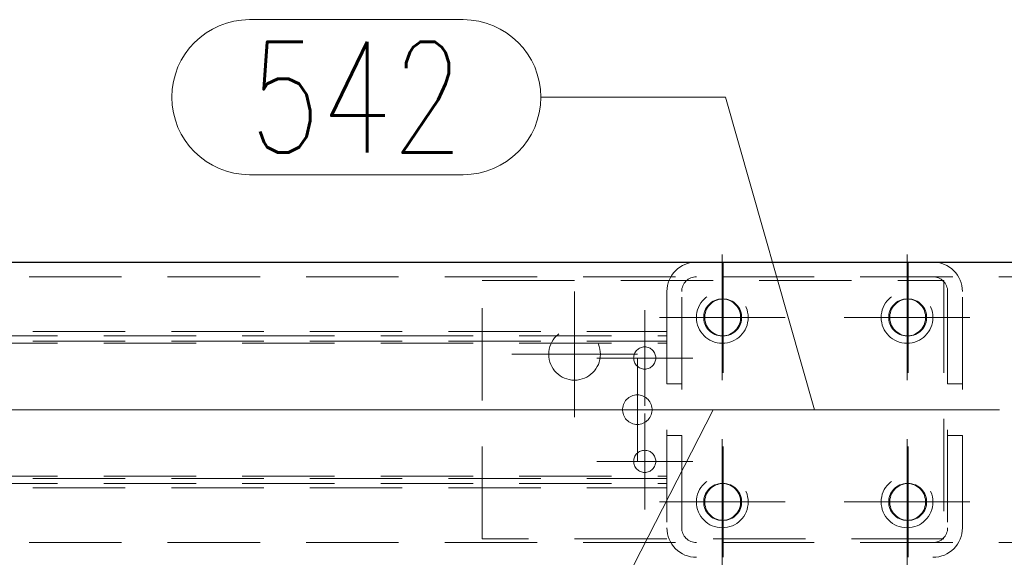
# Model space of a CAD drawing. Header units: millimetres. Extents: x -853 to -247, y 10927 to 11422.
# Tile 20 of 59: x -652 to -625, y 10969 to 10983. Entities that reach past the tile are written whole.
import ezdxf

# ---------------------------------------------------------------- set-up
doc = ezdxf.new("R2010")
doc.units = ezdxf.units.MM
doc.header["$LTSCALE"] = 10
doc.linetypes.add('HIDDEN', pattern=[0.375, 0.25, -0.125])
doc.linetypes.add('MITTE', pattern=[2, 1.25, -0.25, 0.25, -0.25])
for name, color, linetype, lineweight in [('PS_Bolt', 4, 'Continuous', 13), ('PS_Hidden', 2, 'HIDDEN', 9), ('PS_Mid', 5, 'MITTE', 15), ('PS_Pos', 1, 'Continuous', 15), ('PS_Shape', 161, 'Continuous', 30), ('PS_SOLID', 7, 'Continuous', 30)]:
    doc.layers.add(name, color=color, linetype=linetype, lineweight=lineweight)
doc.styles.add('simplex', font='simplex.shx', dxfattribs={"width": 0.75})

# ---------------------------------------------------------------- blocks, each defined once
blk = doc.blocks.new('*X217')
at = {"color": 5, "linetype": 'Continuous'}
blk.add_line((-636.772, 10974.203), (-636.772, 10974.203), dxfattribs=at)
blk.add_line((-636.772, 10974.203), (-636.772, 10974.203), dxfattribs=at)
blk.add_line((-636.772, 10974.203), (-636.772, 10974.203), dxfattribs=at)
blk.add_line((-636.772, 10974.203), (-636.772, 10974.203), dxfattribs=at)
blk.add_line((-636.772, 10974.203), (-636.772, 10974.203), dxfattribs=at)
blk = doc.blocks.new('*X234')
at = {"layer": 'PS_Hidden', "color": 2, "linetype": 'HIDDEN'}
for p, q in [((-779.036, 10976.303), (-606.305, 10976.303)), ((-639.272, 10976.203), (-626.772, 10976.203)), ((-639.272, 10969.203), (-639.272, 10976.203)), ((-626.772, 10976.203), (-626.772, 10969.203)), ((-634.272, 10975.903), (-634.272, 10969.503)), ((-633.872, 10969.503), (-633.872, 10975.903)), ((-626.672, 10975.903), (-626.672, 10969.503)), ((-626.272, 10969.503), (-626.272, 10975.903)), ((-633.018, 10975.64), (-633.061, 10975.613)), ((-633.033, 10975.613), (-632.99, 10975.64)), ((-632.972, 10975.663), (-633.018, 10975.64)), ((-632.99, 10975.64), (-632.945, 10975.663)), ((-632.925, 10975.68), (-632.972, 10975.663)), ((-632.945, 10975.663), (-632.897, 10975.68)), ((-632.876, 10975.693), (-632.925, 10975.68)), ((-632.897, 10975.68), (-632.848, 10975.693)), ((-632.826, 10975.7), (-632.876, 10975.693)), ((-632.848, 10975.693), (-632.798, 10975.7)), ((-632.776, 10975.703), (-632.826, 10975.7)), ((-632.798, 10975.7), (-632.748, 10975.703)), ((-632.725, 10975.7), (-632.776, 10975.703)), ((-632.776, 10975.703), (-632.748, 10975.703)), ((-632.748, 10975.703), (-632.697, 10975.7)), ((-632.675, 10975.693), (-632.725, 10975.7)), ((-632.697, 10975.7), (-632.647, 10975.693)), ((-632.626, 10975.68), (-632.675, 10975.693)), ((-632.647, 10975.693), (-632.599, 10975.68)), ((-632.579, 10975.663), (-632.626, 10975.68)), ((-632.599, 10975.68), (-632.551, 10975.663)), ((-632.534, 10975.64), (-632.579, 10975.663)), ((-632.551, 10975.663), (-632.506, 10975.64)), ((-632.491, 10975.613), (-632.534, 10975.64)), ((-632.506, 10975.64), (-632.463, 10975.613)), ((-628.011, 10975.64), (-628.053, 10975.613)), ((-628.025, 10975.613), (-627.983, 10975.64)), ((-627.965, 10975.663), (-628.011, 10975.64)), ((-627.983, 10975.64), (-627.937, 10975.663)), ((-627.918, 10975.68), (-627.965, 10975.663)), ((-627.937, 10975.663), (-627.89, 10975.68)), ((-627.869, 10975.693), (-627.918, 10975.68)), ((-627.89, 10975.68), (-627.841, 10975.693)), ((-627.819, 10975.7), (-627.869, 10975.693)), ((-627.841, 10975.693), (-627.791, 10975.7)), ((-627.768, 10975.703), (-627.819, 10975.7)), ((-627.791, 10975.7), (-627.741, 10975.703)), ((-627.718, 10975.7), (-627.768, 10975.703)), ((-627.768, 10975.703), (-627.741, 10975.703)), ((-627.741, 10975.703), (-627.69, 10975.7)), ((-627.668, 10975.693), (-627.718, 10975.7)), ((-627.69, 10975.7), (-627.64, 10975.693)), ((-627.619, 10975.68), (-627.668, 10975.693)), ((-627.64, 10975.693), (-627.591, 10975.68)), ((-627.572, 10975.663), (-627.619, 10975.68)), ((-627.591, 10975.68), (-627.544, 10975.663)), ((-627.526, 10975.64), (-627.572, 10975.663)), ((-627.544, 10975.663), (-627.498, 10975.64)), ((-627.484, 10975.613), (-627.526, 10975.64)), ((-627.498, 10975.64), (-627.456, 10975.613)), ((-633.244, 10975.377), (-633.259, 10975.328)), ((-633.224, 10975.423), (-633.244, 10975.377)), ((-633.231, 10975.328), (-633.216, 10975.377)), ((-633.199, 10975.468), (-633.224, 10975.423)), ((-633.216, 10975.377), (-633.196, 10975.423)), ((-633.17, 10975.509), (-633.199, 10975.468)), ((-633.196, 10975.423), (-633.171, 10975.468)), ((-633.171, 10975.468), (-633.142, 10975.509)), ((-633.137, 10975.548), (-633.17, 10975.509)), ((-633.142, 10975.509), (-633.109, 10975.548)), ((-633.101, 10975.582), (-633.137, 10975.548)), ((-633.109, 10975.548), (-633.073, 10975.582)), ((-633.061, 10975.613), (-633.101, 10975.582)), ((-633.073, 10975.582), (-633.033, 10975.613)), ((-632.451, 10975.582), (-632.491, 10975.613)), ((-632.463, 10975.613), (-632.423, 10975.582)), ((-632.414, 10975.548), (-632.451, 10975.582)), ((-632.423, 10975.582), (-632.386, 10975.548)), ((-632.381, 10975.509), (-632.414, 10975.548)), ((-632.386, 10975.548), (-632.353, 10975.509)), ((-632.352, 10975.468), (-632.381, 10975.509)), ((-632.353, 10975.509), (-632.325, 10975.468)), ((-632.328, 10975.423), (-632.352, 10975.468)), ((-632.308, 10975.377), (-632.328, 10975.423)), ((-632.325, 10975.468), (-632.3, 10975.423)), ((-632.293, 10975.328), (-632.308, 10975.377)), ((-632.3, 10975.423), (-632.28, 10975.377)), ((-632.28, 10975.377), (-632.265, 10975.328)), ((-628.236, 10975.377), (-628.251, 10975.328)), ((-628.216, 10975.423), (-628.236, 10975.377)), ((-628.223, 10975.328), (-628.208, 10975.377)), ((-628.192, 10975.468), (-628.216, 10975.423)), ((-628.208, 10975.377), (-628.188, 10975.423)), ((-628.163, 10975.509), (-628.192, 10975.468)), ((-628.188, 10975.423), (-628.164, 10975.468)), ((-628.164, 10975.468), (-628.135, 10975.509)), ((-628.13, 10975.548), (-628.163, 10975.509)), ((-628.135, 10975.509), (-628.102, 10975.548)), ((-628.093, 10975.582), (-628.13, 10975.548)), ((-628.102, 10975.548), (-628.065, 10975.582)), ((-628.053, 10975.613), (-628.093, 10975.582)), ((-628.065, 10975.582), (-628.025, 10975.613)), ((-627.444, 10975.582), (-627.484, 10975.613)), ((-627.456, 10975.613), (-627.416, 10975.582)), ((-627.407, 10975.548), (-627.444, 10975.582)), ((-627.416, 10975.582), (-627.379, 10975.548)), ((-627.374, 10975.509), (-627.407, 10975.548)), ((-627.379, 10975.548), (-627.346, 10975.509)), ((-627.345, 10975.468), (-627.374, 10975.509)), ((-627.346, 10975.509), (-627.317, 10975.468)), ((-627.321, 10975.423), (-627.345, 10975.468)), ((-627.301, 10975.377), (-627.321, 10975.423)), ((-627.317, 10975.468), (-627.293, 10975.423)), ((-627.286, 10975.328), (-627.301, 10975.377)), ((-627.293, 10975.423), (-627.273, 10975.377)), ((-627.273, 10975.377), (-627.258, 10975.328)), ((-633.269, 10975.279), (-633.274, 10975.228)), ((-633.274, 10975.228), (-633.274, 10975.178)), ((-633.274, 10975.178), (-633.269, 10975.127)), ((-633.259, 10975.328), (-633.269, 10975.279)), ((-633.269, 10975.127), (-633.259, 10975.078)), ((-633.246, 10975.228), (-633.241, 10975.279)), ((-633.246, 10975.178), (-633.246, 10975.228)), ((-633.241, 10975.127), (-633.246, 10975.178)), ((-633.241, 10975.279), (-633.231, 10975.328)), ((-633.231, 10975.078), (-633.241, 10975.127)), ((-632.283, 10975.279), (-632.293, 10975.328)), ((-632.293, 10975.078), (-632.283, 10975.127)), ((-632.278, 10975.228), (-632.283, 10975.279)), ((-632.283, 10975.127), (-632.278, 10975.178)), ((-632.278, 10975.178), (-632.278, 10975.228)), ((-632.265, 10975.328), (-632.255, 10975.279)), ((-632.255, 10975.127), (-632.265, 10975.078)), ((-632.255, 10975.279), (-632.25, 10975.228)), ((-632.25, 10975.178), (-632.255, 10975.127)), ((-632.25, 10975.228), (-632.25, 10975.178)), ((-628.261, 10975.279), (-628.267, 10975.228)), ((-628.267, 10975.228), (-628.267, 10975.178)), ((-628.267, 10975.178), (-628.261, 10975.127)), ((-628.251, 10975.328), (-628.261, 10975.279)), ((-628.261, 10975.127), (-628.251, 10975.078)), ((-628.239, 10975.228), (-628.234, 10975.279)), ((-628.239, 10975.178), (-628.239, 10975.228)), ((-628.234, 10975.127), (-628.239, 10975.178)), ((-628.234, 10975.279), (-628.223, 10975.328)), ((-628.223, 10975.078), (-628.234, 10975.127)), ((-627.275, 10975.279), (-627.286, 10975.328)), ((-627.286, 10975.078), (-627.275, 10975.127)), ((-627.27, 10975.228), (-627.275, 10975.279)), ((-627.275, 10975.127), (-627.27, 10975.178)), ((-627.27, 10975.178), (-627.27, 10975.228)), ((-627.258, 10975.328), (-627.247, 10975.279)), ((-627.247, 10975.127), (-627.258, 10975.078)), ((-627.247, 10975.279), (-627.242, 10975.228)), ((-627.242, 10975.178), (-627.247, 10975.127)), ((-627.242, 10975.228), (-627.242, 10975.178)), ((-771.436, 10974.823), (-634.272, 10974.823)), ((-633.259, 10975.078), (-633.244, 10975.029)), ((-633.244, 10975.029), (-633.224, 10974.983)), ((-633.216, 10975.029), (-633.231, 10975.078)), ((-633.224, 10974.983), (-633.199, 10974.939)), ((-633.196, 10974.983), (-633.216, 10975.029)), ((-633.199, 10974.939), (-633.17, 10974.897)), ((-633.171, 10974.939), (-633.196, 10974.983)), ((-633.142, 10974.897), (-633.171, 10974.939)), ((-633.17, 10974.897), (-633.137, 10974.859)), ((-633.109, 10974.859), (-633.142, 10974.897)), ((-633.137, 10974.859), (-633.101, 10974.824)), ((-633.073, 10974.824), (-633.109, 10974.859)), ((-633.101, 10974.824), (-633.061, 10974.793)), ((-633.033, 10974.793), (-633.073, 10974.824)), ((-632.491, 10974.793), (-632.451, 10974.824)), ((-632.423, 10974.824), (-632.463, 10974.793)), ((-632.451, 10974.824), (-632.414, 10974.859)), ((-632.386, 10974.859), (-632.423, 10974.824)), ((-632.414, 10974.859), (-632.381, 10974.897)), ((-632.353, 10974.897), (-632.386, 10974.859)), ((-632.381, 10974.897), (-632.352, 10974.939)), ((-632.325, 10974.939), (-632.353, 10974.897)), ((-632.352, 10974.939), (-632.328, 10974.983)), ((-632.328, 10974.983), (-632.308, 10975.029)), ((-632.3, 10974.983), (-632.325, 10974.939)), ((-632.308, 10975.029), (-632.293, 10975.078)), ((-632.28, 10975.029), (-632.3, 10974.983)), ((-632.265, 10975.078), (-632.28, 10975.029)), ((-628.251, 10975.078), (-628.236, 10975.029)), ((-628.236, 10975.029), (-628.216, 10974.983)), ((-628.208, 10975.029), (-628.223, 10975.078)), ((-628.216, 10974.983), (-628.192, 10974.939)), ((-628.188, 10974.983), (-628.208, 10975.029)), ((-628.192, 10974.939), (-628.163, 10974.897)), ((-628.164, 10974.939), (-628.188, 10974.983)), ((-628.135, 10974.897), (-628.164, 10974.939)), ((-628.163, 10974.897), (-628.13, 10974.859)), ((-628.102, 10974.859), (-628.135, 10974.897)), ((-628.13, 10974.859), (-628.093, 10974.824)), ((-628.065, 10974.824), (-628.102, 10974.859)), ((-628.093, 10974.824), (-628.053, 10974.793)), ((-628.025, 10974.793), (-628.065, 10974.824)), ((-627.484, 10974.793), (-627.444, 10974.824)), ((-627.416, 10974.824), (-627.456, 10974.793)), ((-627.444, 10974.824), (-627.407, 10974.859)), ((-627.379, 10974.859), (-627.416, 10974.824)), ((-627.407, 10974.859), (-627.374, 10974.897)), ((-627.346, 10974.897), (-627.379, 10974.859)), ((-627.374, 10974.897), (-627.345, 10974.939)), ((-627.317, 10974.939), (-627.346, 10974.897)), ((-627.345, 10974.939), (-627.321, 10974.983)), ((-627.321, 10974.983), (-627.301, 10975.029)), ((-627.293, 10974.983), (-627.317, 10974.939)), ((-627.301, 10975.029), (-627.286, 10975.078)), ((-627.273, 10975.029), (-627.293, 10974.983)), ((-627.258, 10975.078), (-627.273, 10975.029)), ((-771.436, 10974.563), (-634.272, 10974.563)), ((-653.267, 10974.703), (-634.272, 10974.703)), ((-633.061, 10974.793), (-633.018, 10974.766)), ((-632.99, 10974.766), (-633.033, 10974.793)), ((-633.018, 10974.766), (-632.972, 10974.744)), ((-632.945, 10974.744), (-632.99, 10974.766)), ((-632.972, 10974.744), (-632.925, 10974.726)), ((-632.897, 10974.726), (-632.945, 10974.744)), ((-632.925, 10974.726), (-632.876, 10974.713)), ((-632.848, 10974.713), (-632.897, 10974.726)), ((-632.876, 10974.713), (-632.826, 10974.706)), ((-632.798, 10974.706), (-632.848, 10974.713)), ((-632.826, 10974.706), (-632.776, 10974.703)), ((-632.748, 10974.703), (-632.798, 10974.706)), ((-632.776, 10974.703), (-632.725, 10974.706)), ((-632.776, 10974.703), (-632.748, 10974.703)), ((-632.697, 10974.706), (-632.748, 10974.703)), ((-632.725, 10974.706), (-632.675, 10974.713)), ((-632.647, 10974.713), (-632.697, 10974.706)), ((-632.675, 10974.713), (-632.626, 10974.726)), ((-632.599, 10974.726), (-632.647, 10974.713)), ((-632.626, 10974.726), (-632.579, 10974.744)), ((-632.551, 10974.744), (-632.599, 10974.726)), ((-632.579, 10974.744), (-632.534, 10974.766)), ((-632.506, 10974.766), (-632.551, 10974.744)), ((-632.534, 10974.766), (-632.491, 10974.793)), ((-632.463, 10974.793), (-632.506, 10974.766)), ((-628.053, 10974.793), (-628.011, 10974.766)), ((-627.983, 10974.766), (-628.025, 10974.793)), ((-628.011, 10974.766), (-627.965, 10974.744)), ((-627.937, 10974.744), (-627.983, 10974.766)), ((-627.965, 10974.744), (-627.918, 10974.726)), ((-627.89, 10974.726), (-627.937, 10974.744)), ((-627.918, 10974.726), (-627.869, 10974.713)), ((-627.841, 10974.713), (-627.89, 10974.726)), ((-627.869, 10974.713), (-627.819, 10974.706)), ((-627.791, 10974.706), (-627.841, 10974.713)), ((-627.819, 10974.706), (-627.768, 10974.703)), ((-627.741, 10974.703), (-627.791, 10974.706)), ((-627.768, 10974.703), (-627.718, 10974.706)), ((-627.768, 10974.703), (-627.741, 10974.703)), ((-627.69, 10974.706), (-627.741, 10974.703)), ((-627.718, 10974.706), (-627.668, 10974.713)), ((-627.64, 10974.713), (-627.69, 10974.706)), ((-627.668, 10974.713), (-627.619, 10974.726)), ((-627.591, 10974.726), (-627.64, 10974.713)), ((-627.619, 10974.726), (-627.572, 10974.744)), ((-627.544, 10974.744), (-627.591, 10974.726)), ((-627.572, 10974.744), (-627.526, 10974.766)), ((-627.498, 10974.766), (-627.544, 10974.744)), ((-627.526, 10974.766), (-627.484, 10974.793)), ((-627.456, 10974.793), (-627.498, 10974.766)), ((-653.267, 10974.503), (-634.272, 10974.503)), ((-633.872, 10973.403), (-634.272, 10973.403)), ((-626.672, 10973.403), (-626.272, 10973.403)), ((-635.388, 10972.949), (-635.362, 10972.979)), ((-635.362, 10972.979), (-635.333, 10973.006)), ((-635.333, 10973.006), (-635.302, 10973.031)), ((-635.302, 10973.031), (-635.267, 10973.052)), ((-635.267, 10973.052), (-635.23, 10973.071)), ((-635.23, 10973.071), (-635.191, 10973.085)), ((-635.191, 10973.085), (-635.152, 10973.095)), ((-635.152, 10973.095), (-635.112, 10973.101)), ((-635.112, 10973.101), (-635.072, 10973.103)), ((-635.072, 10973.103), (-635.033, 10973.101)), ((-635.033, 10973.101), (-634.993, 10973.095)), ((-634.993, 10973.095), (-634.953, 10973.085)), ((-634.953, 10973.085), (-634.914, 10973.071)), ((-634.914, 10973.071), (-634.877, 10973.052)), ((-634.877, 10973.052), (-634.843, 10973.031)), ((-634.843, 10973.031), (-634.811, 10973.006)), ((-634.811, 10973.006), (-634.782, 10972.979)), ((-634.782, 10972.979), (-634.757, 10972.949)), ((-635.472, 10972.723), (-635.468, 10972.763)), ((-635.472, 10972.683), (-635.472, 10972.723)), ((-635.468, 10972.644), (-635.472, 10972.683)), ((-635.468, 10972.763), (-635.459, 10972.803)), ((-635.459, 10972.803), (-635.447, 10972.842)), ((-635.447, 10972.842), (-635.431, 10972.88)), ((-635.431, 10972.88), (-635.411, 10972.916)), ((-635.411, 10972.916), (-635.388, 10972.949)), ((-634.757, 10972.949), (-634.733, 10972.916)), ((-634.733, 10972.916), (-634.713, 10972.88)), ((-634.713, 10972.88), (-634.697, 10972.842)), ((-634.697, 10972.842), (-634.685, 10972.803)), ((-634.685, 10972.803), (-634.677, 10972.763)), ((-634.677, 10972.763), (-634.673, 10972.723)), ((-634.673, 10972.683), (-634.677, 10972.644)), ((-634.673, 10972.723), (-634.673, 10972.683)), ((-635.459, 10972.604), (-635.468, 10972.644)), ((-635.447, 10972.564), (-635.459, 10972.604)), ((-635.431, 10972.526), (-635.447, 10972.564)), ((-635.411, 10972.49), (-635.431, 10972.526)), ((-635.388, 10972.457), (-635.411, 10972.49)), ((-635.362, 10972.427), (-635.388, 10972.457)), ((-635.333, 10972.4), (-635.362, 10972.427)), ((-634.782, 10972.427), (-634.811, 10972.4)), ((-634.757, 10972.457), (-634.782, 10972.427)), ((-634.733, 10972.49), (-634.757, 10972.457)), ((-634.713, 10972.526), (-634.733, 10972.49)), ((-634.697, 10972.564), (-634.713, 10972.526)), ((-634.685, 10972.604), (-634.697, 10972.564)), ((-634.677, 10972.644), (-634.685, 10972.604)), ((-635.302, 10972.376), (-635.333, 10972.4)), ((-635.267, 10972.354), (-635.302, 10972.376)), ((-635.23, 10972.336), (-635.267, 10972.354)), ((-635.191, 10972.321), (-635.23, 10972.336)), ((-635.152, 10972.311), (-635.191, 10972.321)), ((-635.112, 10972.305), (-635.152, 10972.311)), ((-635.072, 10972.303), (-635.112, 10972.305)), ((-635.033, 10972.305), (-635.072, 10972.303)), ((-634.993, 10972.311), (-635.033, 10972.305)), ((-634.953, 10972.321), (-634.993, 10972.311)), ((-634.914, 10972.336), (-634.953, 10972.321)), ((-634.877, 10972.354), (-634.914, 10972.336)), ((-634.843, 10972.376), (-634.877, 10972.354)), ((-634.811, 10972.4), (-634.843, 10972.376)), ((-633.872, 10972.003), (-634.272, 10972.003)), ((-626.672, 10972.003), (-626.272, 10972.003)), ((-771.436, 10970.843), (-634.272, 10970.843)), ((-653.267, 10970.903), (-634.272, 10970.903)), ((-771.436, 10970.583), (-634.272, 10970.583)), ((-653.267, 10970.703), (-634.272, 10970.703)), ((-633.101, 10970.582), (-633.137, 10970.548)), ((-633.109, 10970.548), (-633.073, 10970.582)), ((-633.061, 10970.613), (-633.101, 10970.582)), ((-633.073, 10970.582), (-633.033, 10970.613)), ((-633.018, 10970.64), (-633.061, 10970.613)), ((-633.033, 10970.613), (-632.99, 10970.64)), ((-632.972, 10970.663), (-633.018, 10970.64)), ((-632.99, 10970.64), (-632.945, 10970.663)), ((-632.925, 10970.68), (-632.972, 10970.663)), ((-632.945, 10970.663), (-632.897, 10970.68)), ((-632.876, 10970.693), (-632.925, 10970.68)), ((-632.897, 10970.68), (-632.848, 10970.693)), ((-632.826, 10970.7), (-632.876, 10970.693)), ((-632.848, 10970.693), (-632.798, 10970.7)), ((-632.776, 10970.703), (-632.826, 10970.7)), ((-632.798, 10970.7), (-632.748, 10970.703)), ((-632.725, 10970.7), (-632.776, 10970.703)), ((-632.776, 10970.703), (-632.748, 10970.703)), ((-632.748, 10970.703), (-632.697, 10970.7)), ((-632.675, 10970.693), (-632.725, 10970.7)), ((-632.697, 10970.7), (-632.647, 10970.693)), ((-632.626, 10970.68), (-632.675, 10970.693)), ((-632.647, 10970.693), (-632.599, 10970.68)), ((-632.579, 10970.663), (-632.626, 10970.68)), ((-632.599, 10970.68), (-632.551, 10970.663)), ((-632.534, 10970.64), (-632.579, 10970.663)), ((-632.551, 10970.663), (-632.506, 10970.64)), ((-632.491, 10970.613), (-632.534, 10970.64)), ((-632.506, 10970.64), (-632.463, 10970.613)), ((-632.451, 10970.582), (-632.491, 10970.613)), ((-632.463, 10970.613), (-632.423, 10970.582)), ((-632.414, 10970.548), (-632.451, 10970.582)), ((-632.423, 10970.582), (-632.386, 10970.548)), ((-628.093, 10970.582), (-628.13, 10970.548)), ((-628.102, 10970.548), (-628.065, 10970.582)), ((-628.053, 10970.613), (-628.093, 10970.582)), ((-628.065, 10970.582), (-628.025, 10970.613)), ((-628.011, 10970.64), (-628.053, 10970.613)), ((-628.025, 10970.613), (-627.983, 10970.64)), ((-627.965, 10970.663), (-628.011, 10970.64)), ((-627.983, 10970.64), (-627.937, 10970.663)), ((-627.918, 10970.68), (-627.965, 10970.663)), ((-627.937, 10970.663), (-627.89, 10970.68)), ((-627.869, 10970.693), (-627.918, 10970.68)), ((-627.89, 10970.68), (-627.841, 10970.693)), ((-627.819, 10970.7), (-627.869, 10970.693)), ((-627.841, 10970.693), (-627.791, 10970.7)), ((-627.768, 10970.703), (-627.819, 10970.7)), ((-627.791, 10970.7), (-627.741, 10970.703)), ((-627.718, 10970.7), (-627.768, 10970.703)), ((-627.768, 10970.703), (-627.741, 10970.703)), ((-627.741, 10970.703), (-627.69, 10970.7)), ((-627.668, 10970.693), (-627.718, 10970.7)), ((-627.69, 10970.7), (-627.64, 10970.693)), ((-627.619, 10970.68), (-627.668, 10970.693)), ((-627.64, 10970.693), (-627.591, 10970.68)), ((-627.572, 10970.663), (-627.619, 10970.68)), ((-627.591, 10970.68), (-627.544, 10970.663)), ((-627.526, 10970.64), (-627.572, 10970.663)), ((-627.544, 10970.663), (-627.498, 10970.64)), ((-627.484, 10970.613), (-627.526, 10970.64)), ((-627.498, 10970.64), (-627.456, 10970.613)), ((-627.444, 10970.582), (-627.484, 10970.613)), ((-627.456, 10970.613), (-627.416, 10970.582)), ((-627.407, 10970.548), (-627.444, 10970.582)), ((-627.416, 10970.582), (-627.379, 10970.548)), ((-633.259, 10970.328), (-633.269, 10970.279)), ((-633.244, 10970.377), (-633.259, 10970.328)), ((-633.224, 10970.423), (-633.244, 10970.377)), ((-633.241, 10970.279), (-633.231, 10970.328)), ((-633.231, 10970.328), (-633.216, 10970.377)), ((-633.199, 10970.468), (-633.224, 10970.423)), ((-633.216, 10970.377), (-633.196, 10970.423)), ((-633.17, 10970.509), (-633.199, 10970.468)), ((-633.196, 10970.423), (-633.171, 10970.468)), ((-633.171, 10970.468), (-633.142, 10970.509)), ((-633.137, 10970.548), (-633.17, 10970.509)), ((-633.142, 10970.509), (-633.109, 10970.548)), ((-632.381, 10970.509), (-632.414, 10970.548)), ((-632.386, 10970.548), (-632.353, 10970.509)), ((-632.352, 10970.468), (-632.381, 10970.509)), ((-632.353, 10970.509), (-632.325, 10970.468)), ((-632.328, 10970.423), (-632.352, 10970.468)), ((-632.308, 10970.377), (-632.328, 10970.423)), ((-632.325, 10970.468), (-632.3, 10970.423)), ((-632.293, 10970.328), (-632.308, 10970.377)), ((-632.3, 10970.423), (-632.28, 10970.377)), ((-632.283, 10970.279), (-632.293, 10970.328)), ((-632.28, 10970.377), (-632.265, 10970.328)), ((-632.265, 10970.328), (-632.255, 10970.279)), ((-628.251, 10970.328), (-628.261, 10970.279)), ((-628.236, 10970.377), (-628.251, 10970.328)), ((-628.216, 10970.423), (-628.236, 10970.377)), ((-628.234, 10970.279), (-628.223, 10970.328)), ((-628.223, 10970.328), (-628.208, 10970.377)), ((-628.192, 10970.468), (-628.216, 10970.423)), ((-628.208, 10970.377), (-628.188, 10970.423)), ((-628.163, 10970.509), (-628.192, 10970.468)), ((-628.188, 10970.423), (-628.164, 10970.468)), ((-628.164, 10970.468), (-628.135, 10970.509)), ((-628.13, 10970.548), (-628.163, 10970.509)), ((-628.135, 10970.509), (-628.102, 10970.548)), ((-627.374, 10970.509), (-627.407, 10970.548)), ((-627.379, 10970.548), (-627.346, 10970.509)), ((-627.345, 10970.468), (-627.374, 10970.509)), ((-627.346, 10970.509), (-627.317, 10970.468)), ((-627.321, 10970.423), (-627.345, 10970.468)), ((-627.301, 10970.377), (-627.321, 10970.423)), ((-627.317, 10970.468), (-627.293, 10970.423)), ((-627.286, 10970.328), (-627.301, 10970.377)), ((-627.293, 10970.423), (-627.273, 10970.377)), ((-627.275, 10970.279), (-627.286, 10970.328)), ((-627.273, 10970.377), (-627.258, 10970.328)), ((-627.258, 10970.328), (-627.247, 10970.279)), ((-633.269, 10970.279), (-633.274, 10970.228)), ((-633.274, 10970.228), (-633.274, 10970.178)), ((-633.274, 10970.178), (-633.269, 10970.127)), ((-633.269, 10970.127), (-633.259, 10970.078)), ((-633.259, 10970.078), (-633.244, 10970.029)), ((-633.246, 10970.228), (-633.241, 10970.279)), ((-633.246, 10970.178), (-633.246, 10970.228)), ((-633.241, 10970.127), (-633.246, 10970.178)), ((-633.244, 10970.029), (-633.224, 10969.983)), ((-633.231, 10970.078), (-633.241, 10970.127)), ((-633.216, 10970.029), (-633.231, 10970.078)), ((-633.196, 10969.983), (-633.216, 10970.029)), ((-632.328, 10969.983), (-632.308, 10970.029)), ((-632.308, 10970.029), (-632.293, 10970.078)), ((-632.28, 10970.029), (-632.3, 10969.983)), ((-632.293, 10970.078), (-632.283, 10970.127)), ((-632.278, 10970.228), (-632.283, 10970.279)), ((-632.283, 10970.127), (-632.278, 10970.178)), ((-632.265, 10970.078), (-632.28, 10970.029)), ((-632.278, 10970.178), (-632.278, 10970.228)), ((-632.255, 10970.127), (-632.265, 10970.078)), ((-632.255, 10970.279), (-632.25, 10970.228)), ((-632.25, 10970.178), (-632.255, 10970.127)), ((-632.25, 10970.228), (-632.25, 10970.178)), ((-628.261, 10970.279), (-628.267, 10970.228)), ((-628.267, 10970.228), (-628.267, 10970.178)), ((-628.267, 10970.178), (-628.261, 10970.127)), ((-628.261, 10970.127), (-628.251, 10970.078)), ((-628.251, 10970.078), (-628.236, 10970.029)), ((-628.239, 10970.228), (-628.234, 10970.279)), ((-628.239, 10970.178), (-628.239, 10970.228)), ((-628.234, 10970.127), (-628.239, 10970.178)), ((-628.236, 10970.029), (-628.216, 10969.983)), ((-628.223, 10970.078), (-628.234, 10970.127)), ((-628.208, 10970.029), (-628.223, 10970.078)), ((-628.188, 10969.983), (-628.208, 10970.029)), ((-627.321, 10969.983), (-627.301, 10970.029)), ((-627.301, 10970.029), (-627.286, 10970.078)), ((-627.273, 10970.029), (-627.293, 10969.983)), ((-627.286, 10970.078), (-627.275, 10970.127)), ((-627.27, 10970.228), (-627.275, 10970.279)), ((-627.275, 10970.127), (-627.27, 10970.178)), ((-627.258, 10970.078), (-627.273, 10970.029)), ((-627.27, 10970.178), (-627.27, 10970.228)), ((-627.247, 10970.127), (-627.258, 10970.078)), ((-627.247, 10970.279), (-627.242, 10970.228)), ((-627.242, 10970.178), (-627.247, 10970.127)), ((-627.242, 10970.228), (-627.242, 10970.178)), ((-633.224, 10969.983), (-633.199, 10969.939)), ((-633.199, 10969.939), (-633.17, 10969.897)), ((-633.171, 10969.939), (-633.196, 10969.983)), ((-633.142, 10969.897), (-633.171, 10969.939)), ((-633.17, 10969.897), (-633.137, 10969.859)), ((-633.109, 10969.859), (-633.142, 10969.897)), ((-633.137, 10969.859), (-633.101, 10969.824)), ((-633.073, 10969.824), (-633.109, 10969.859)), ((-633.101, 10969.824), (-633.061, 10969.793)), ((-633.033, 10969.793), (-633.073, 10969.824)), ((-633.061, 10969.793), (-633.018, 10969.766)), ((-632.99, 10969.766), (-633.033, 10969.793)), ((-633.018, 10969.766), (-632.972, 10969.744)), ((-632.945, 10969.744), (-632.99, 10969.766)), ((-632.579, 10969.744), (-632.534, 10969.766)), ((-632.506, 10969.766), (-632.551, 10969.744)), ((-632.534, 10969.766), (-632.491, 10969.793)), ((-632.463, 10969.793), (-632.506, 10969.766)), ((-632.491, 10969.793), (-632.451, 10969.824)), ((-632.423, 10969.824), (-632.463, 10969.793)), ((-632.451, 10969.824), (-632.414, 10969.859)), ((-632.386, 10969.859), (-632.423, 10969.824)), ((-632.414, 10969.859), (-632.381, 10969.897)), ((-632.353, 10969.897), (-632.386, 10969.859)), ((-632.381, 10969.897), (-632.352, 10969.939)), ((-632.325, 10969.939), (-632.353, 10969.897)), ((-632.352, 10969.939), (-632.328, 10969.983)), ((-632.3, 10969.983), (-632.325, 10969.939)), ((-628.216, 10969.983), (-628.192, 10969.939)), ((-628.192, 10969.939), (-628.163, 10969.897)), ((-628.164, 10969.939), (-628.188, 10969.983)), ((-628.135, 10969.897), (-628.164, 10969.939)), ((-628.163, 10969.897), (-628.13, 10969.859)), ((-628.102, 10969.859), (-628.135, 10969.897)), ((-628.13, 10969.859), (-628.093, 10969.824)), ((-628.065, 10969.824), (-628.102, 10969.859)), ((-628.093, 10969.824), (-628.053, 10969.793)), ((-628.025, 10969.793), (-628.065, 10969.824)), ((-628.053, 10969.793), (-628.011, 10969.766)), ((-627.983, 10969.766), (-628.025, 10969.793)), ((-628.011, 10969.766), (-627.965, 10969.744)), ((-627.937, 10969.744), (-627.983, 10969.766)), ((-627.572, 10969.744), (-627.526, 10969.766)), ((-627.498, 10969.766), (-627.544, 10969.744)), ((-627.526, 10969.766), (-627.484, 10969.793)), ((-627.456, 10969.793), (-627.498, 10969.766)), ((-627.484, 10969.793), (-627.444, 10969.824)), ((-627.416, 10969.824), (-627.456, 10969.793)), ((-627.444, 10969.824), (-627.407, 10969.859)), ((-627.379, 10969.859), (-627.416, 10969.824)), ((-627.407, 10969.859), (-627.374, 10969.897)), ((-627.346, 10969.897), (-627.379, 10969.859)), ((-627.374, 10969.897), (-627.345, 10969.939)), ((-627.317, 10969.939), (-627.346, 10969.897)), ((-627.345, 10969.939), (-627.321, 10969.983)), ((-627.293, 10969.983), (-627.317, 10969.939)), ((-632.972, 10969.744), (-632.925, 10969.726)), ((-632.897, 10969.726), (-632.945, 10969.744)), ((-632.925, 10969.726), (-632.876, 10969.713)), ((-632.848, 10969.713), (-632.897, 10969.726)), ((-632.876, 10969.713), (-632.826, 10969.706)), ((-632.798, 10969.706), (-632.848, 10969.713)), ((-632.826, 10969.706), (-632.776, 10969.703)), ((-632.748, 10969.703), (-632.798, 10969.706)), ((-632.776, 10969.703), (-632.725, 10969.706)), ((-632.776, 10969.703), (-632.748, 10969.703)), ((-632.697, 10969.706), (-632.748, 10969.703)), ((-632.725, 10969.706), (-632.675, 10969.713)), ((-632.647, 10969.713), (-632.697, 10969.706)), ((-632.675, 10969.713), (-632.626, 10969.726)), ((-632.599, 10969.726), (-632.647, 10969.713)), ((-632.626, 10969.726), (-632.579, 10969.744)), ((-632.551, 10969.744), (-632.599, 10969.726)), ((-627.965, 10969.744), (-627.918, 10969.726)), ((-627.89, 10969.726), (-627.937, 10969.744)), ((-627.918, 10969.726), (-627.869, 10969.713)), ((-627.841, 10969.713), (-627.89, 10969.726)), ((-627.869, 10969.713), (-627.819, 10969.706)), ((-627.791, 10969.706), (-627.841, 10969.713)), ((-627.819, 10969.706), (-627.768, 10969.703)), ((-627.741, 10969.703), (-627.791, 10969.706)), ((-627.768, 10969.703), (-627.718, 10969.706)), ((-627.768, 10969.703), (-627.741, 10969.703)), ((-627.69, 10969.706), (-627.741, 10969.703)), ((-627.718, 10969.706), (-627.668, 10969.713)), ((-627.64, 10969.713), (-627.69, 10969.706)), ((-627.668, 10969.713), (-627.619, 10969.726)), ((-627.591, 10969.726), (-627.64, 10969.713)), ((-627.619, 10969.726), (-627.572, 10969.744)), ((-627.544, 10969.744), (-627.591, 10969.726)), ((-779.036, 10969.103), (-606.305, 10969.103)), ((-626.772, 10969.203), (-639.272, 10969.203))]:
    blk.add_line(p, q, dxfattribs=at)
at = {"layer": 'PS_Hidden', "color": 2, "extrusion": (0, 0, -1)}
for centre, radius in [((632.772, 10975.203), 0.7), ((627.772, 10975.203), 0.7), ((636.772, 10974.203), 0.7), ((634.872, 10974.103), 0.3), ((634.872, 10971.303), 0.3), ((632.772, 10970.203), 0.7), ((627.772, 10970.203), 0.7)]:
    blk.add_circle(centre, radius, dxfattribs=at)
at = {"layer": 'PS_Hidden'}
for centre, start, end in [((-633.472, 10975.903), 90, 180), ((-627.072, 10975.903), 0, 90), ((-633.472, 10969.503), 180, 270), ((-627.072, 10969.503), 270, 0)]:
    blk.add_arc(centre, 0.8, start, end, dxfattribs=at)
at = {"layer": 'PS_Hidden', "extrusion": (0, 0, -1)}
for centre, start, end in [((633.472, 10975.903), 0, 90), ((627.072, 10975.903), 90, 180), ((633.472, 10969.503), 270, 0), ((627.072, 10969.503), 180, 270)]:
    blk.add_arc(centre, 0.4, start, end, dxfattribs=at)
at = {"layer": 'PS_Mid', "color": 5, "linetype": 'MITTE'}
for p, q in [((-632.772, 10976.903), (-632.772, 10973.503)), ((-632.748, 10976.703), (-632.748, 10973.703)), ((-627.772, 10976.903), (-627.772, 10973.503)), ((-627.741, 10976.703), (-627.741, 10973.703)), ((-636.772, 10975.903), (-636.772, 10972.503)), ((-634.872, 10975.403), (-634.872, 10972.803)), ((-634.872, 10975.403), (-634.872, 10972.803)), ((-631.072, 10975.203), (-634.472, 10975.203)), ((-631.248, 10975.203), (-634.248, 10975.203)), ((-626.072, 10975.203), (-629.472, 10975.203)), ((-626.241, 10975.203), (-629.241, 10975.203)), ((-635.072, 10974.203), (-638.472, 10974.203)), ((-633.572, 10974.103), (-636.172, 10974.103)), ((-633.572, 10974.103), (-636.172, 10974.103)), ((-635.072, 10974.103), (-635.072, 10971.303)), ((-635.072, 10974.103), (-635.072, 10971.303)), ((-784.703, 10972.703), (-601.569, 10972.703)), ((-776.436, 10972.703), (-629.272, 10972.703)), ((-776.436, 10972.703), (-629.272, 10972.703)), ((-633.672, 10972.703), (-636.472, 10972.703)), ((-633.672, 10972.703), (-636.472, 10972.703)), ((-635.272, 10972.703), (-632.872, 10972.703)), ((-635.272, 10972.703), (-632.872, 10972.703)), ((-630.272, 10972.703), (-630.272, 10972.703)), ((-625.272, 10972.703), (-627.672, 10972.703)), ((-625.272, 10972.703), (-627.672, 10972.703)), ((-634.872, 10972.603), (-634.872, 10970.003)), ((-634.872, 10972.603), (-634.872, 10970.003)), ((-632.772, 10971.903), (-632.772, 10968.503)), ((-627.772, 10971.903), (-627.772, 10968.503)), ((-632.748, 10971.703), (-632.748, 10968.703)), ((-627.741, 10971.703), (-627.741, 10968.703)), ((-633.572, 10971.303), (-636.172, 10971.303)), ((-633.572, 10971.303), (-636.172, 10971.303)), ((-631.072, 10970.203), (-634.472, 10970.203)), ((-631.248, 10970.203), (-634.248, 10970.203)), ((-626.072, 10970.203), (-629.472, 10970.203)), ((-626.241, 10970.203), (-629.241, 10970.203))]:
    blk.add_line(p, q, dxfattribs=at)
at = {"layer": 'PS_SOLID', "color": 7, "linetype": 'Continuous'}
blk.add_line((-779.436, 10976.703), (-606.277, 10976.703), dxfattribs=at)
blk = doc.blocks.new('*X259')
at = {"color": 1}
for p, q in [((-645.572, 10983.27), (-639.786, 10983.27)), ((-637.686, 10981.17), (-632.686, 10981.17)), ((-630.272, 10972.703), (-632.686, 10981.17)), ((-645.572, 10979.07), (-639.786, 10979.07))]:
    blk.add_line(p, q, dxfattribs=at)
for centre, start, end in [((-645.572, 10981.17), 90, 270), ((-639.786, 10981.17), 270, 90)]:
    blk.add_arc(centre, 2.1, start, end, dxfattribs=at)
at = {"color": 30, "style": 'simplex', "width": 0.75}
blk.add_text('542', height=3, dxfattribs=at).set_placement((-645.572, 10979.67))
blk = doc.blocks.new('*X260')
at = {"color": 1}
for p, q in [((-633.022, 10972.703), (-636.837, 10965.245)), ((-649.616, 10967.345), (-643.937, 10967.345)), ((-641.837, 10965.245), (-636.837, 10965.245)), ((-649.616, 10963.145), (-643.937, 10963.145))]:
    blk.add_line(p, q, dxfattribs=at)
for centre, start, end in [((-649.616, 10965.245), 90, 270), ((-643.937, 10965.245), 270, 90)]:
    blk.add_arc(centre, 2.1, start, end, dxfattribs=at)
at = {"color": 30, "style": 'simplex', "width": 0.75}
blk.add_text('549', height=3, dxfattribs=at).set_placement((-649.616, 10963.745))

msp = doc.modelspace()

# ---------------------------------------------------------------- block references
at = {"layer": 'PS_Bolt', "color": 5}
msp.add_blockref('*X217', (0, 0), dxfattribs=at)
at = {"layer": 'PS_Pos'}
for name in ['*X259', '*X260']:
    msp.add_blockref(name, (0, 0), dxfattribs=at)
at = {"layer": 'PS_Shape', "color": 31}
msp.add_blockref('*X234', (0, 0), dxfattribs=at)

doc.saveas('drawing.dxf')
